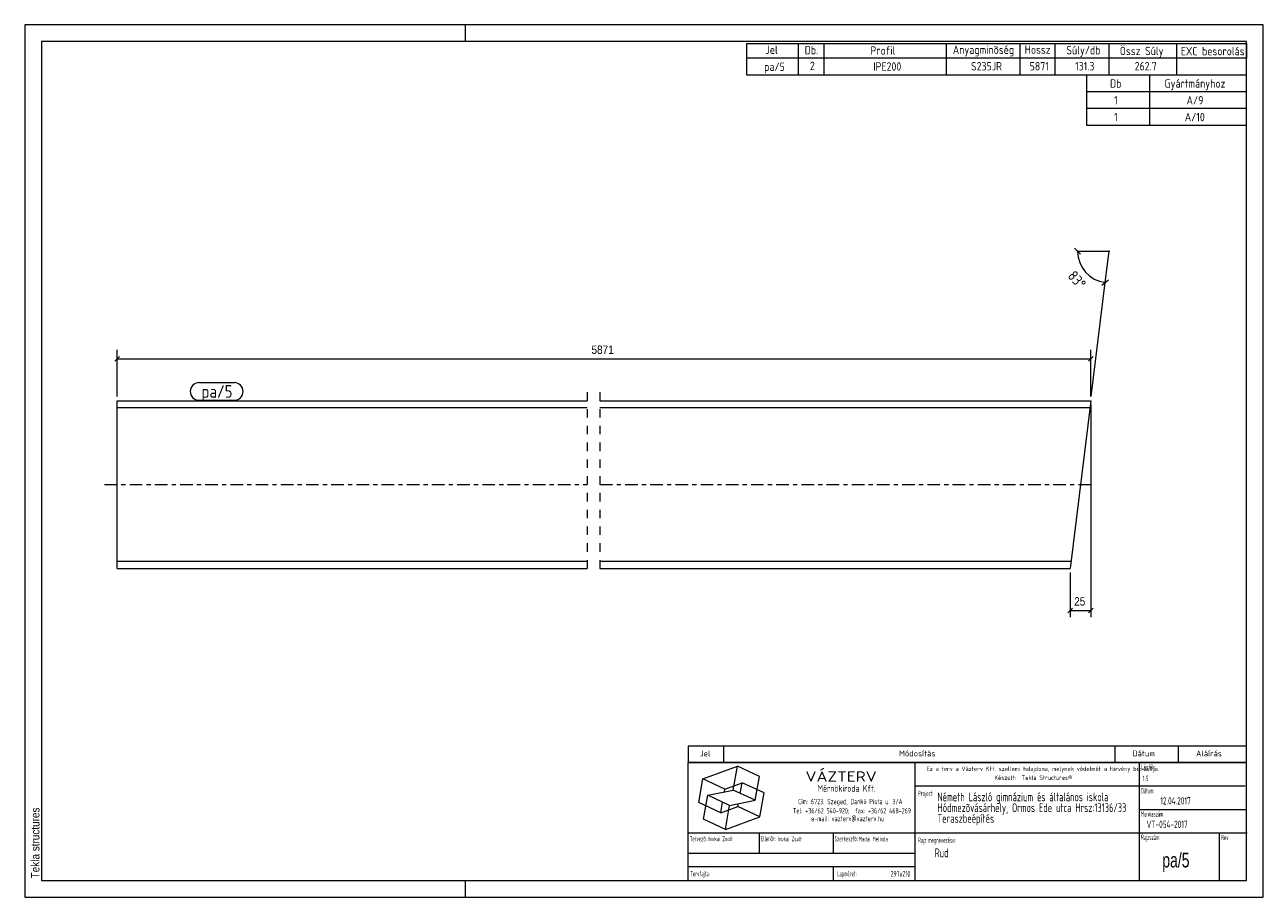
# Model space of a CAD drawing. Header units: millimetres. Extents: x 1 to 296, y 1 to 209.
import ezdxf

# ---------------------------------------------------------------- set-up
doc = ezdxf.new("R2010")
doc.units = ezdxf.units.MM
for name, pattern in [('XKITLINE00', [0]), ('XKITLINE02', [4, 2, -2]), ('XKITLINE03', [6, 3, -1, 1, -1])]:
    doc.linetypes.add(name, pattern=pattern)
for name, color, linetype, lineweight in [('Bemassung', 1, 'Continuous', 0), ('Teil', 7, 'Continuous', 0), ('Text', 5, 'Continuous', 0), ('Ueberschrift', 7, 'Continuous', 0), ('Zeichnungsrahmen', 3, 'Continuous', 0)]:
    doc.layers.add(name, color=color, linetype=linetype, lineweight=lineweight)
doc.styles.add('ARIAL', font='ARIAL.TTF')
doc.styles.add('ISOCPEUR', font='ISOCPEUR.TTF')
doc.styles.add('ISOCPEUR_BOLD', font='ARIAL.TTF')
doc.styles.add('ISOCPUER', font='ARIAL.TTF')

msp = doc.modelspace()

# ---------------------------------------------------------------- linework, layer by layer
at = {"layer": 'Bemassung', "linetype": 'XKITLINE00', "lineweight": 0}
for p, q in [((251.08, 155.71), (252.49, 154.29)), ((251.78, 155), (259.28, 155)), ((258.37, 147.56), (259.28, 155)), ((255.03, 120.37), (258.37, 147.56)), ((257.58, 146.94), (259.16, 148.17)), ((23.57, 129.95), (22.43, 128.82)), ((23, 120.38), (23, 131.53)), ((255.48, 129.95), (254.35, 128.82)), ((254.91, 120.38), (254.91, 131.53)), ((23, 129.38), (254.91, 129.38)), ((254.91, 118.38), (254.91, 67.78)), ((250, 78.38), (250, 67.78)), ((250.57, 69.95), (249.43, 68.82)), ((250, 69.38), (254.91, 69.38)), ((255.48, 69.95), (254.35, 68.82))]:
    msp.add_line(p, q, dxfattribs=at)
msp.add_arc((259.28, 155), 7.5, 180, 263, dxfattribs=at)
at = {"layer": 'Bemassung'}
for p in [(251.78, 155), (259.28, 155), (258.37, 147.56), (23, 129.38), (254.91, 129.38), (250, 69.38), (254.91, 69.38)]:
    msp.add_point(p, dxfattribs=at)
at = {"layer": 'Teil', "linetype": 'XKITLINE02', "lineweight": 0}
for p, q in [((135, 121.38), (135, 77.38)), ((138, 121.38), (138, 77.38))]:
    msp.add_line(p, q, dxfattribs=at)
at = {"layer": 'Teil', "linetype": 'XKITLINE00', "lineweight": 0}
for p, q in [((23, 79.38), (23, 119.38)), ((23, 119.38), (135, 119.38)), ((138, 119.38), (254.91, 119.38)), ((254.91, 119.38), (250, 79.38)), ((135, 117.68), (23, 117.68)), ((254.7, 117.68), (138, 117.68)), ((135, 81.08), (23, 81.08)), ((250.21, 81.08), (138, 81.08)), ((23, 79.38), (135, 79.38)), ((138, 79.38), (250, 79.38))]:
    msp.add_line(p, q, dxfattribs=at)
at = {"layer": 'Teil', "linetype": 'XKITLINE03', "lineweight": 0}
for p, q in [((20, 99.38), (135, 99.38)), ((138, 99.38), (255.46, 99.38))]:
    msp.add_line(p, q, dxfattribs=at)
at = {"layer": 'Text', "linetype": 'XKITLINE00', "lineweight": 0}
for p, q in [((42.5, 123.68), (50.92, 123.68)), ((42.5, 119.48), (50.92, 119.48))]:
    msp.add_line(p, q, dxfattribs=at)
for centre, start, end in [((42.5, 121.58), 90, 270), ((50.92, 121.58), 270, 90)]:
    msp.add_arc(centre, 2.1, start, end, dxfattribs=at)
at = {"layer": 'Ueberschrift', "linetype": 'XKITLINE00', "lineweight": 0}
for p, q in [((173, 204.54), (292, 204.54)), ((173, 201.04), (173, 204.54)), ((185.3, 201.04), (185.3, 204.54)), ((191.44, 201.04), (191.44, 204.54)), ((220.54, 201.04), (220.54, 204.54)), ((238.09, 201.05), (238.09, 204.55)), ((246.43, 201.04), (246.43, 204.54)), ((259.28, 201.04), (259.28, 204.54)), ((275.4, 201.02), (275.4, 204.52)), ((292, 204.54), (292, 201.04)), ((292, 201.04), (173, 201.04)), ((173, 197), (173, 201)), ((185.3, 197), (185.3, 201)), ((191.44, 197), (191.44, 201)), ((220.54, 197), (220.54, 201)), ((238.09, 197), (238.09, 201)), ((246.43, 197), (246.43, 201)), ((259.28, 197), (259.28, 201)), ((275.41, 197), (275.41, 201)), ((292, 197), (173, 197)), ((254, 193), (254, 197)), ((269, 193), (269, 197)), ((292, 193), (254, 193)), ((254, 189), (254, 193)), ((269, 189), (269, 193)), ((292, 189), (254, 189)), ((254, 185), (254, 189)), ((269, 185), (269, 189)), ((292, 185), (254, 185)), ((159, 37.07), (292, 37.07)), ((159, 37), (159, 33.14)), ((167.4, 37), (167.4, 33.14)), ((260.64, 37.07), (260.64, 33.21)), ((275.76, 37.07), (275.76, 33.21)), ((159, 33.22), (292, 33.22)), ((159, 33.14), (292, 33.14)), ((159, 5), (159, 33.14)), ((213.11, 5), (213.11, 33.14)), ((266.49, 5), (266.49, 33.14)), ((162.55, 29.24), (170.77, 32.23)), ((169.77, 26.55), (170.77, 32.23)), ((176, 29.79), (170.77, 32.23)), ((175, 24.11), (176, 29.79)), ((161.54, 23.55), (162.55, 29.24)), ((167.78, 26.8), (162.55, 29.24)), ((167.66, 26.12), (167.78, 26.8)), ((167.78, 26.8), (171.89, 28.3)), ((171.44, 25.76), (171.89, 28.3)), ((177.12, 25.86), (171.89, 28.3)), ((213.11, 27.54), (291.69, 27.54)), ((162.67, 19.62), (163.67, 25.3)), ((163.67, 25.3), (169.77, 26.55)), ((168.9, 22.86), (163.67, 25.3)), ((166.78, 21.11), (167.22, 23.65)), ((168.9, 22.86), (175, 24.11)), ((175, 24.11), (169.77, 26.55)), ((176.12, 20.17), (177.12, 25.86)), ((166.78, 21.11), (161.54, 23.55)), ((166.78, 21.11), (170.89, 22.61)), ((167.9, 17.18), (168.9, 22.86)), ((170.89, 22.61), (171.01, 23.29)), ((176.12, 20.17), (170.89, 22.61)), ((266.49, 21.94), (292, 21.94)), ((167.9, 17.18), (162.67, 19.62)), ((167.9, 17.18), (176.12, 20.17)), ((159, 16.34), (292.21, 16.34)), ((175.99, 11.48), (175.99, 16.39)), ((193.55, 16.39), (193.55, 11.49)), ((285.52, 16.28), (285.52, 5)), ((159.07, 11.49), (213.14, 11.49)), ((159.04, 8.34), (213.11, 8.34)), ((193.55, 8.31), (193.55, 5.13))]:
    msp.add_line(p, q, dxfattribs=at)
at = {"layer": 'Zeichnungsrahmen', "linetype": 'XKITLINE00', "lineweight": 0}
for p, q in [((296, 209), (1, 209)), ((1, 209), (1, 1)), ((106, 205), (106, 209)), ((296, 1), (296, 209)), ((292, 205), (5, 205)), ((5, 205), (5, 5)), ((292, 5), (292, 205)), ((5, 5), (292, 5)), ((106, 1), (106, 5)), ((1, 1), (296, 1))]:
    msp.add_line(p, q, dxfattribs=at)

# ---------------------------------------------------------------- texts
at = {"layer": 'Bemassung', "style": 'ISOCPEUR', "width": 0.85}
msp.add_text('83°', height=2.5, rotation=-48.5009, dxfattribs=at).set_placement((249.25, 148.99))
at = {"layer": 'Bemassung', "style": 'ISOCPUER', "width": 0.85}
for s, p in [('5871', (135.99, 130.53)), ('25', (250.97, 70.53))]:
    msp.add_text(s, height=2, dxfattribs=at).set_placement(p)
at = {"layer": 'Text', "style": 'ISOCPEUR', "width": 0.85}
msp.add_text('pa/5', height=3, dxfattribs=at).set_placement((43.1, 120.08))
at = {"layer": 'Ueberschrift'}
for s, height, style, width, p in [('Jel', 2, 'ISOCPEUR', 0.85, (177.44, 202.04)), ('Db.', 2, 'ISOCPEUR', 0.85, (186.78, 201.95)), ('Profil', 2, 'ISOCPEUR', 0.85, (202.44, 201.86)), ('Anyagminõség', 2, 'ISOCPEUR', 0.85, (222.06, 202.04)), ('Hossz', 2, 'ISOCPEUR', 0.85, (239.18, 202.08)), ('Súly/db', 2, 'ISOCPEUR', 0.85, (249.11, 201.94)), ('Össz Súly', 2, 'ISOCPEUR', 0.85, (261.83, 201.76)), ('EXC besorolás', 2, 'ISOCPEUR', 0.85, (276.36, 201.71)), ('pa/5', 2, 'ISOCPEUR', 0.85, (177.11, 198)), ('2', 2, 'ISOCPEUR', 0.85, (188.02, 198.19)), ('IPE200', 2, 'ISOCPEUR', 0.85, (203.12, 198.05)), ('S235JR', 2, 'ISOCPEUR', 0.85, (226.39, 198.11)), ('5871', 2, 'ISOCPEUR', 0.85, (240.37, 198.11)), ('131.3', 2, 'ISOCPEUR', 0.85, (251.18, 198.12)), ('262.7', 2, 'ISOCPEUR', 0.85, (265.38, 198.12)), ('Db', 2, 'ISOCPEUR', 0.85, (259.5, 194)), ('Gyártmányhoz', 2, 'ISOCPEUR', 0.85, (272.5, 194)), ('1', 2, 'ISOCPEUR', 0.85, (260.48, 190)), ('A/9', 2, 'ISOCPEUR', 0.85, (277.74, 190)), ('1', 2, 'ISOCPEUR', 0.85, (260.48, 186)), ('A/10', 2, 'ISOCPEUR', 0.85, (277.31, 186)), ('Jel', 1.4, 'ISOCPEUR', 0.85, (161.84, 34.58)), ('Módosítás', 1.4, 'ISOCPEUR', 0.85, (209.25, 34.58)), ('Dátum', 1.4, 'ISOCPEUR', 0.85, (264.86, 34.58)), ('Aláírás', 1.4, 'ISOCPEUR', 0.85, (280, 34.58)), ('Lépték:', 1.26, 'ISOCPEUR', 0.51, (266.96, 31.43)), ('VÁZTERV', 2.45, 'ISOCPEUR', 1.19, (186.96, 28.56)), ('Ez a terv a Vázterv Kft. szellemi tulajdona, melynek védelmét a törvény biztosítja.', 1.05, 'ISOCPEUR', 0.838832, (215.8, 31.11)), ('Készült:  Tekla Structures®', 1.05, 'ISOCPEUR', 0.838832, (231.96, 28.98)), ('1:5', 1.26, 'ISOCPEUR', 0.595, (267.27, 28.7)), ('Mérnökiroda Kft.', 1.61, 'ISOCPEUR', 0.68, (189.86, 26.15)), ('Dátum:', 1.26, 'ISOCPEUR', 0.51, (266.91, 25.76)), ('Cím: 6723. Szeged, Dankó Pista u. 3/A', 1.26, 'ISOCPEUR', 0.68, (185.24, 23.18)), ('Project:', 1.26, 'ISOCPEUR', 0.51, (213.81, 25.12)), ('Németh László gimnázium és általános iskola', 2.1, 'ISOCPEUR', 0.595, (218.39, 23.87)), ('Hódmezõvásárhely, Ormos Ede utca Hrsz:13136/33', 2.1, 'ISOCPEUR', 0.595, (218.4, 21.31)), ('12.04.2017', 1.75, 'ISOCPEUR', 0.595, (271.48, 23.11)), ('Tel: +36/62 540-920;  fax: +36/62 468-269', 1.26, 'ISOCPEUR', 0.68, (183.98, 20.99)), ('Teraszbeépítés', 2.1, 'ISOCPEUR', 0.595, (218.4, 18.75)), ('Munkaszám:', 1.26, 'ISOCPEUR', 0.51, (266.87, 20.23)), ('e-mail: vazterv@vazterv.hu', 1.26, 'ISOCPEUR', 0.68, (188.32, 19.12)), ('VT-054-2017', 1.75, 'ISOCPEUR', 0.595, (268.23, 17.51)), ('Tervezõ:', 1.26, 'ISOCPEUR', 0.51, (159.4, 14.32)), ('Inokai Zsolt', 1.12, 'ISOCPEUR', 0.595, (163.85, 14.37)), ('Ellenõr:', 1.26, 'ISOCPEUR', 0.51, (176.35, 14.35)), ('Inokai Zsolt', 1.12, 'ISOCPEUR', 0.595, (180.32, 14.35)), ('Szerkesztõ:', 1.26, 'ISOCPEUR', 0.51, (193.9, 14.32)), ('Madai Melinda', 1.12, 'ISOCPEUR', 0.595, (199.65, 14.33)), ('Rajz megnevezése:', 1.26, 'ISOCPEUR', 0.51, (213.8, 13.98)), ('Rajzszám:', 1.26, 'ISOCPEUR', 0.51, (266.92, 14.65)), ('Rev:', 1.26, 'ISOCPEUR', 0.51, (285.98, 14.62)), ('Rud', 2.1, 'ISOCPEUR', 0.595, (217.73, 10.54)), ('pa/5', 3.5, 'ISOCPEUR_BOLD', 0.68, (271.96, 8.1)), ('Tervfajta:', 1.26, 'ISOCPEUR', 0.51, (159.53, 5.99)), ('Lapméret:', 1.26, 'ISOCPEUR', 0.51, (194.51, 5.99)), ('297x210', 1.4, 'ISOCPEUR', 0.595, (207.25, 5.89))]:
    msp.add_text(s, height=height, dxfattribs=dict(at, style=style, width=width)).set_placement(p)
at = {"layer": 'Zeichnungsrahmen', "style": 'ARIAL', "width": 0.85}
msp.add_text('Tekla structures', height=2, rotation=90, dxfattribs=at).set_placement((4.5, 5.5))

doc.saveas('drawing.dxf')
